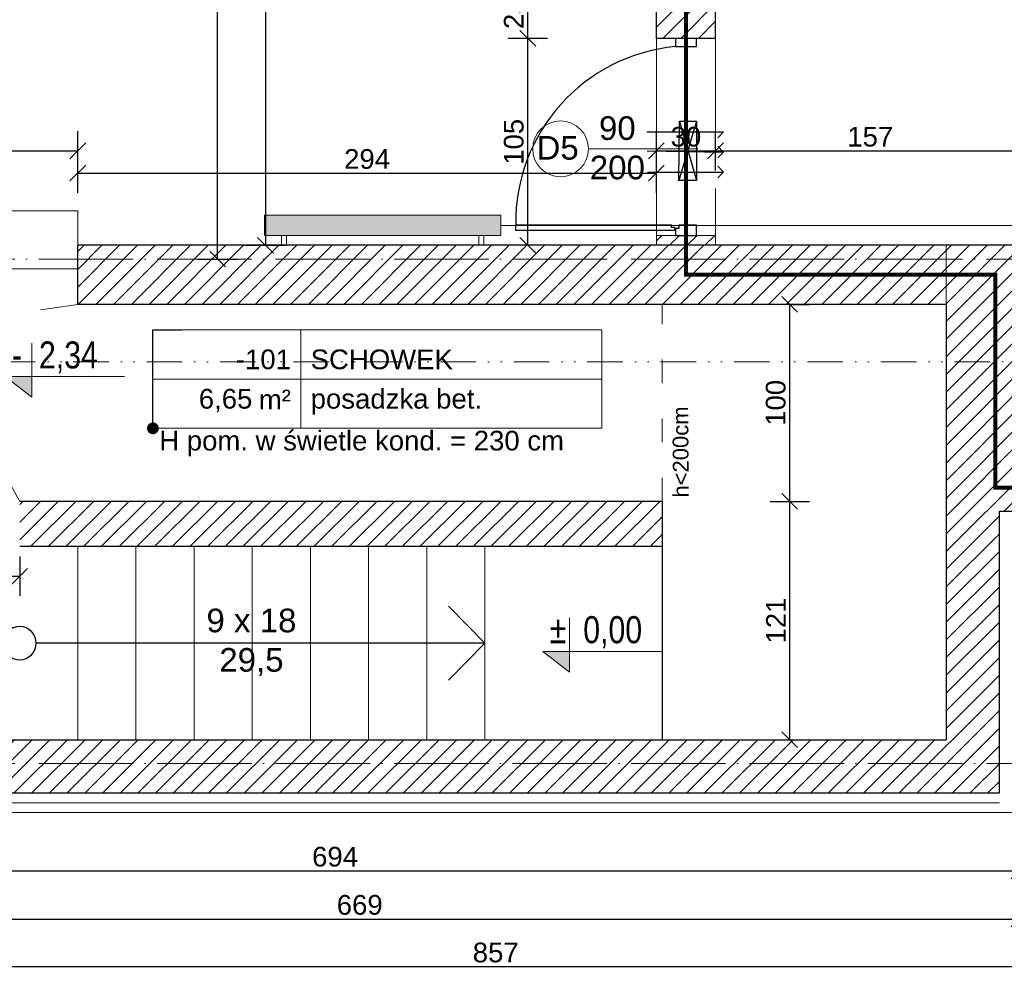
# Model space of a CAD drawing. Header units: millimetres. Extents: x -2720 to 125583, y -8970 to 34912.
# Tile 14 of 105: x 9245 to 9744, y 18079 to 18570. Entities that reach past the tile are written whole.
import ezdxf
from ezdxf import colors
from ezdxf.entities.mleader import LeaderData, LeaderLine
from ezdxf.enums import TextEntityAlignment as Align
from ezdxf.math import Vec2, Vec3

# ---------------------------------------------------------------- set-up
doc = ezdxf.new("R2010")
doc.units = ezdxf.units.MM
for name, pattern in [('1KS_2KP-50', [37.05, 12, 6, -6.35, 0, -6.35, 0, -6.35]), ('ACAD_ISO02W100', [15, 12, -3]), ('ACAD_ISO03W100', [30, 12, -18]), ('ACAD_ISO04W100', [30, 24, -3, 0, -3]), ('DASHED', [19.05, 12.7, -6.35])]:
    doc.linetypes.add(name, pattern=pattern)
for name, color, linetype, lineweight in [('_ET-ISTN.', 8, 'Continuous', 15), ('_ET-WENTYLACJA', 5, 'Continuous', 25), ('A_KONST_ISTNIEJĄCE', 83, 'Continuous', 25), ('A_LINIA PRZEKROJOWA', 223, '1KS_2KP-50', 15), ('A_OPISY', 40, 'Continuous', 9), ('A_OSIE KONSTRUKCYJNE', 150, 'ACAD_ISO04W100', 5), ('A_TEKST', 7, 'Continuous', 15), ('A_WIDOK', 141, 'Continuous', 13), ('A_WIDOK-NAD', 221, 'DASHED', 13), ('A_WYMIAROWANIE', 7, 'Continuous', 9)]:
    doc.layers.add(name, color=color, linetype=linetype, lineweight=lineweight)
for name, color, linetype, lineweight, true_color in [('A_HATCH', 7, 'Continuous', 5, 0x999999), ('A_HATCH_PROJEKTOWANE', 7, 'Continuous', 9, 0x0089b6), ('A_IZOLEACJA TERMI_PROJEKTOWANA', 7, 'Continuous', 15, 0x0089b6), ('A_PPOŻ', 1, 'ACAD_ISO02W100', 30, 0xff0000)]:
    doc.layers.add(name, color=color, linetype=linetype, lineweight=lineweight, true_color=true_color)
doc.layers.add('A_NIEWIDOCZNE  POMOCNICZE', color=252, linetype='ACAD_ISO03W100', lineweight=5, plot=False)
doc.layers.add('AA OPISY', color=40, linetype='Continuous')
doc.styles.add('APLUS', font='arial.ttf', dxfattribs={"width": 0.6})
doc.styles.add('ARIAL', font='arial.ttf')
doc.styles.get("Standard").update_dxf_attribs({"font": 'arial.ttf'})
doc.linetypes.add('BATTING', pattern='A,0.0001,-0.1,[134,ltypeshp.shx,S=0.1,R=0,X=-0.1,Y=0],-0.2,[134,ltypeshp.shx,S=0.1,R=180,X=0.1,Y=0],-0.1', length=0.4001)
doc.dimstyles.new('1 do 100', dxfattribs={"dimtxt": 10, "dimasz": 8, "dimexe": 10, "dimexo": 10, "dimgap": 2, "dimtad": 1, "dimdec": 0, "dimtxsty": 'Standard', "dimblk": 'OBLIQUE', "dimcen": 2.5, "dimadec": 0, "dimazin": 0, "dimtfac": 1, "dimtdec": 0, "dimtmove": 0, "dimatfit": 3, "dimldrblk": 'OBLIQUE', "dimfxl": 10, "dimfxlon": 1, "dimarcsym": 0})

# ---------------------------------------------------------------- blocks, each defined once
blk = doc.blocks.new('*U114')
at = {"layer": 'AA OPISY'}
for q in [(72.47, 18.82), (-136.57, 0), (72.47, -18.82)]:
    blk.add_line((91, 0), q, dxfattribs=at)
blk.add_circle((-145, 0), 8.43, dxfattribs=at)
blk = doc.blocks.new('*U109')
at = {"lineweight": 5}
for p, q in [((-75, -25), (-75, 25)), ((-75, 25), (0, 25)), ((0, 0), (0, 25)), ((0, 25), (152.71, 25)), ((152.71, 25), (152.71, -25)), ((-75, -25), (0, -25)), ((152.71, -25), (0, -25))]:
    blk.add_line(p, q, dxfattribs=at)
at = {"lineweight": 5, "ltscale": 18.5}
for p, q in [((0, 25), (0, -25)), ((-75, 0), (152.71, 0))]:
    blk.add_line(p, q, dxfattribs=at)
at = {"lineweight": 5, "ltscale": 18.5, "insert": (-5, -10.38), "char_height": 10, "attachment_point": 6, "style": 'ARIAL'}
blk.add_mtext('\\A1;m²', dxfattribs=at)
at = {"lineweight": 5, "style": 'ARIAL'}
blk.add_attdef('1NR', text='', height=10, dxfattribs=at).set_placement((-5, 5), align=Align.RIGHT)
blk.add_attdef('2POM', (5, 5), '', height=10, dxfattribs=at)
blk.add_attdef('4PL2', text='', height=10, dxfattribs=at).set_placement((-24.57, -5), align=Align.TOP_RIGHT)
blk.add_attdef('3POS', text='', height=10, dxfattribs=at).set_placement((5, -5), align=Align.TOP_LEFT)
blk = doc.blocks.new('_Dot')
at = {"color": 0, "linetype": 'ByBlock', "lineweight": -2}
blk.add_line((-0.5, 0), (-1, 0), dxfattribs=at)
at = {"color": 0, "linetype": 'ByBlock', "const_width": 0.5}
blk.add_lwpolyline([(-0.25, 0, 1), (0.25, 0, 1)], format="xyb", close=True, dxfattribs=at)
blk = doc.blocks.new('*U8')
blk.add_hatch(color=256).paths.add_polyline_path([(0, 0.1532), (-0.198, 0.1532), (0, 0)])
blk.add_line((0, 0.1532), (0, 0.4))
blk.add_lwpolyline([(0, 0.1532), (0, 0), (-0.198, 0.1532), (0.6852, 0.1532)])
at = {"style": 'APLUS', "width": 0.8}
blk.add_attdef('%%P_0.00', text='', height=0.2, dxfattribs=at).set_placement((-0.1457, 0.1532), align=Align.BOTTOM_LEFT)
blk = doc.blocks.new('_Oblique')
at = {"color": 0, "linetype": 'ByBlock', "lineweight": -2}
blk.add_line((-0.5, -0.5), (0.5, 0.5), dxfattribs=at)
blk = doc.blocks.new('*D155')
at = {"layer": 'A_WYMIAROWANIE', "color": 0, "lineweight": -2, "ltscale": 2, "transparency": 16777216}
for p, q in [((9094.76, 18503.57), (9094.76, 18513.57)), ((9274.26, 18493.57), (9274.26, 18513.57)), ((9094.76, 18503.57), (9274.26, 18503.57))]:
    blk.add_line(p, q, dxfattribs=at)
at = {"layer": 'Defpoints', "color": 0, "ltscale": 2, "transparency": 16777216}
for p in [(9274.26, 18503.57), (9094.76, 18497.36), (9274.26, 18473.16)]:
    blk.add_point(p, dxfattribs=at)
at = {"layer": 'A_WYMIAROWANIE', "color": 0, "lineweight": -2, "ltscale": 2, "transparency": 16777216, "xscale": 8, "yscale": 8, "zscale": 8, "rotation": 180}
blk.add_blockref('_Oblique', (9094.76, 18503.57), dxfattribs=at)
at = {"layer": 'A_WYMIAROWANIE', "color": 0, "lineweight": -2, "ltscale": 2, "transparency": 16777216, "xscale": 8, "yscale": 8, "zscale": 8}
blk.add_blockref('_Oblique', (9274.26, 18503.57), dxfattribs=at)
at = {"layer": 'A_WYMIAROWANIE', "color": 0, "ltscale": 2, "transparency": 16777216, "insert": (9184.51, 18510.68), "char_height": 10, "attachment_point": 5}
blk.add_mtext('180', dxfattribs=at)
blk = doc.blocks.new('*D156')
at = {"layer": 'A_WYMIAROWANIE', "color": 0, "lineweight": -2, "ltscale": 2, "transparency": 16777216}
for p, q in [((9274.26, 18482.28), (9274.26, 18502.28)), ((9567.76, 18482.28), (9567.76, 18502.28)), ((9274.26, 18492.28), (9567.76, 18492.28))]:
    blk.add_line(p, q, dxfattribs=at)
at = {"layer": 'Defpoints', "color": 0, "ltscale": 2, "transparency": 16777216}
for p in [(9567.76, 18492.28), (9567.76, 18468.03), (9274.26, 18463.16)]:
    blk.add_point(p, dxfattribs=at)
at = {"layer": 'A_WYMIAROWANIE', "color": 0, "lineweight": -2, "ltscale": 2, "transparency": 16777216, "xscale": 8, "yscale": 8, "zscale": 8, "rotation": 180}
blk.add_blockref('_Oblique', (9274.26, 18492.28), dxfattribs=at)
at = {"layer": 'A_WYMIAROWANIE', "color": 0, "lineweight": -2, "ltscale": 2, "transparency": 16777216, "xscale": 8, "yscale": 8, "zscale": 8}
blk.add_blockref('_Oblique', (9567.76, 18492.28), dxfattribs=at)
at = {"layer": 'A_WYMIAROWANIE', "color": 0, "ltscale": 2, "transparency": 16777216, "insert": (9421.01, 18499.39), "char_height": 10, "attachment_point": 5}
blk.add_mtext('294', dxfattribs=at)
blk = doc.blocks.new('*D157')
at = {"layer": 'A_WYMIAROWANIE', "color": 0, "lineweight": -2, "ltscale": 2, "transparency": 16777216}
for p, q in [((9567.76, 18493.57), (9567.76, 18513.57)), ((9597.76, 18493.57), (9597.76, 18513.57)), ((9567.76, 18503.57), (9597.76, 18503.57))]:
    blk.add_line(p, q, dxfattribs=at)
at = {"layer": 'Defpoints', "color": 0, "ltscale": 2, "transparency": 16777216}
for p in [(9597.76, 18503.57), (9567.76, 18478.03), (9597.76, 18480.54)]:
    blk.add_point(p, dxfattribs=at)
at = {"layer": 'A_WYMIAROWANIE', "color": 0, "lineweight": -2, "ltscale": 2, "transparency": 16777216, "xscale": 8, "yscale": 8, "zscale": 8, "rotation": 180}
blk.add_blockref('_Oblique', (9567.76, 18503.57), dxfattribs=at)
at = {"layer": 'A_WYMIAROWANIE', "color": 0, "lineweight": -2, "ltscale": 2, "transparency": 16777216, "xscale": 8, "yscale": 8, "zscale": 8}
blk.add_blockref('_Oblique', (9597.76, 18503.57), dxfattribs=at)
at = {"layer": 'A_WYMIAROWANIE', "color": 0, "ltscale": 2, "transparency": 16777216, "insert": (9582.76, 18510.68), "char_height": 10, "attachment_point": 5}
blk.add_mtext('30', dxfattribs=at)
blk = doc.blocks.new('*D158')
at = {"layer": 'A_WYMIAROWANIE', "color": 0, "lineweight": -2, "ltscale": 2, "transparency": 16777216}
for p, q in [((9597.76, 18493.57), (9597.76, 18513.57)), ((9754.76, 18493.57), (9754.76, 18513.57)), ((9597.76, 18503.57), (9754.76, 18503.57))]:
    blk.add_line(p, q, dxfattribs=at)
at = {"layer": 'Defpoints', "color": 0, "ltscale": 2, "transparency": 16777216}
for p in [(9754.76, 18503.57), (9597.76, 18480.54), (9754.76, 18455.66)]:
    blk.add_point(p, dxfattribs=at)
at = {"layer": 'A_WYMIAROWANIE', "color": 0, "lineweight": -2, "ltscale": 2, "transparency": 16777216, "xscale": 8, "yscale": 8, "zscale": 8, "rotation": 180}
blk.add_blockref('_Oblique', (9597.76, 18503.57), dxfattribs=at)
at = {"layer": 'A_WYMIAROWANIE', "color": 0, "lineweight": -2, "ltscale": 2, "transparency": 16777216, "xscale": 8, "yscale": 8, "zscale": 8}
blk.add_blockref('_Oblique', (9754.76, 18503.57), dxfattribs=at)
at = {"layer": 'A_WYMIAROWANIE', "color": 0, "ltscale": 2, "transparency": 16777216, "insert": (9676.26, 18510.68), "char_height": 10, "attachment_point": 5}
blk.add_mtext('157', dxfattribs=at)
blk = doc.blocks.new('*D163')
at = {"layer": 'A_WYMIAROWANIE', "color": 0, "lineweight": -2, "ltscale": 2, "transparency": 16777216}
for p, q in [((9355.18, 19026.64), (9335.18, 19026.64)), ((9345.18, 18448.66), (9345.18, 19026.64)), ((9335.18, 18448.66), (9355.18, 18448.66))]:
    blk.add_line(p, q, dxfattribs=at)
at = {"layer": 'Defpoints', "color": 0, "ltscale": 2, "transparency": 16777216}
for p in [(9345.18, 19026.64), (9373.74, 19026.64), (9300.88, 18448.66)]:
    blk.add_point(p, dxfattribs=at)
at = {"layer": 'A_WYMIAROWANIE', "color": 0, "lineweight": -2, "ltscale": 2, "transparency": 16777216, "xscale": 8, "yscale": 8, "zscale": 8}
for p, rotation in [((9345.18, 19026.64), 90), ((9345.18, 18448.66), 270)]:
    blk.add_blockref('_Oblique', p, dxfattribs=dict(at, rotation=rotation))
at = {"layer": 'A_WYMIAROWANIE', "color": 0, "ltscale": 2, "transparency": 16777216, "insert": (9338.07, 18737.65), "char_height": 10, "attachment_point": 5, "rotation": 90}
blk.add_mtext('578', dxfattribs=at)
blk = doc.blocks.new('*D164')
at = {"layer": 'A_WYMIAROWANIE', "color": 0, "lineweight": -2, "ltscale": 2, "transparency": 16777216}
for p, q in [((9512.57, 18560.66), (9492.57, 18560.66)), ((9502.57, 18455.66), (9502.57, 18560.66)), ((9512.57, 18455.66), (9492.57, 18455.66))]:
    blk.add_line(p, q, dxfattribs=at)
at = {"layer": 'Defpoints', "color": 0, "ltscale": 2, "transparency": 16777216}
for p in [(9502.57, 18560.66), (9567.76, 18560.66), (9567.76, 18455.66)]:
    blk.add_point(p, dxfattribs=at)
at = {"layer": 'A_WYMIAROWANIE', "color": 0, "lineweight": -2, "ltscale": 2, "transparency": 16777216, "xscale": 8, "yscale": 8, "zscale": 8}
for p, rotation in [((9502.57, 18560.66), 90), ((9502.57, 18455.66), 270)]:
    blk.add_blockref('_Oblique', p, dxfattribs=dict(at, rotation=rotation))
at = {"layer": 'A_WYMIAROWANIE', "color": 0, "ltscale": 2, "transparency": 16777216, "insert": (9495.46, 18508.16), "char_height": 10, "attachment_point": 5, "rotation": 90}
blk.add_mtext('105', dxfattribs=at)
blk = doc.blocks.new('*D165')
at = {"layer": 'A_WYMIAROWANIE', "color": 0, "lineweight": -2, "ltscale": 2, "transparency": 16777216}
for p, q in [((9512.57, 18585.66), (9492.57, 18585.66)), ((9502.57, 18560.66), (9502.57, 18585.66)), ((9512.57, 18560.66), (9492.57, 18560.66))]:
    blk.add_line(p, q, dxfattribs=at)
at = {"layer": 'Defpoints', "color": 0, "ltscale": 2, "transparency": 16777216}
for p in [(9502.57, 18585.66), (9567.76, 18585.66), (9567.76, 18560.66)]:
    blk.add_point(p, dxfattribs=at)
at = {"layer": 'A_WYMIAROWANIE', "color": 0, "lineweight": -2, "ltscale": 2, "transparency": 16777216, "xscale": 8, "yscale": 8, "zscale": 8}
for p, rotation in [((9502.57, 18585.66), 90), ((9502.57, 18560.66), 270)]:
    blk.add_blockref('_Oblique', p, dxfattribs=dict(at, rotation=rotation))
at = {"layer": 'A_WYMIAROWANIE', "color": 0, "ltscale": 2, "transparency": 16777216, "insert": (9495.46, 18573.16), "char_height": 10, "attachment_point": 5, "rotation": 90}
blk.add_mtext('25', dxfattribs=at)
blk = doc.blocks.new('*D169')
at = {"layer": 'A_WYMIAROWANIE', "color": 0, "lineweight": -2, "ltscale": 2, "transparency": 16777216}
for p, q in [((9625.43, 18325.66), (9645.43, 18325.66)), ((9635.43, 18204.66), (9635.43, 18325.66)), ((9625.43, 18204.66), (9645.43, 18204.66))]:
    blk.add_line(p, q, dxfattribs=at)
at = {"layer": 'Defpoints', "color": 0, "ltscale": 2, "transparency": 16777216}
for p in [(9570.76, 18325.66), (9635.43, 18325.66), (9603.38, 18204.66)]:
    blk.add_point(p, dxfattribs=at)
at = {"layer": 'A_WYMIAROWANIE', "color": 0, "lineweight": -2, "ltscale": 2, "transparency": 16777216, "xscale": 8, "yscale": 8, "zscale": 8}
for p, rotation in [((9635.43, 18325.66), 90), ((9635.43, 18204.66), 270)]:
    blk.add_blockref('_Oblique', p, dxfattribs=dict(at, rotation=rotation))
at = {"layer": 'A_WYMIAROWANIE', "color": 0, "ltscale": 2, "transparency": 16777216, "insert": (9628.41, 18265.16), "char_height": 10, "attachment_point": 5, "rotation": 90}
blk.add_mtext('121', dxfattribs=at)
blk = doc.blocks.new('*D170')
at = {"layer": 'A_WYMIAROWANIE', "color": 0, "lineweight": -2, "ltscale": 2, "transparency": 16777216}
for p, q in [((9635.43, 18425.66), (9645.43, 18425.66)), ((9635.43, 18325.66), (9635.43, 18425.66)), ((9625.43, 18325.66), (9645.43, 18325.66))]:
    blk.add_line(p, q, dxfattribs=at)
at = {"layer": 'Defpoints', "color": 0, "ltscale": 2, "transparency": 16777216}
for p in [(9635.43, 18425.66), (9635.43, 18425.66), (9570.76, 18325.66)]:
    blk.add_point(p, dxfattribs=at)
at = {"layer": 'A_WYMIAROWANIE', "color": 0, "lineweight": -2, "ltscale": 2, "transparency": 16777216, "xscale": 8, "yscale": 8, "zscale": 8}
for p, rotation in [((9635.43, 18425.66), 90), ((9635.43, 18325.66), 270)]:
    blk.add_blockref('_Oblique', p, dxfattribs=dict(at, rotation=rotation))
at = {"layer": 'A_WYMIAROWANIE', "color": 0, "ltscale": 2, "transparency": 16777216, "insert": (9628.33, 18375.66), "char_height": 10, "attachment_point": 5, "rotation": 90}
blk.add_mtext('100', dxfattribs=at)
blk = doc.blocks.new('*D171')
at = {"layer": 'A_WYMIAROWANIE', "color": 0, "lineweight": -2, "ltscale": 2, "transparency": 16777216}
for p, q in [((9232.62, 18302.66), (9212.62, 18302.66)), ((9222.62, 18204.66), (9222.62, 18302.66)), ((9222.62, 18204.66), (9232.62, 18204.66))]:
    blk.add_line(p, q, dxfattribs=at)
at = {"layer": 'Defpoints', "color": 0, "ltscale": 2, "transparency": 16777216}
for p in [(9222.62, 18302.66), (9274.26, 18302.66), (9221.96, 18204.66)]:
    blk.add_point(p, dxfattribs=at)
at = {"layer": 'A_WYMIAROWANIE', "color": 0, "lineweight": -2, "ltscale": 2, "transparency": 16777216, "xscale": 8, "yscale": 8, "zscale": 8}
for p, rotation in [((9222.62, 18302.66), 90), ((9222.62, 18204.66), 270)]:
    blk.add_blockref('_Oblique', p, dxfattribs=dict(at, rotation=rotation))
at = {"layer": 'A_WYMIAROWANIE', "color": 0, "ltscale": 2, "transparency": 16777216, "insert": (9215.51, 18253.66), "char_height": 10, "attachment_point": 5, "rotation": 90}
blk.add_mtext('98', dxfattribs=at)
blk = doc.blocks.new('*D172')
at = {"layer": 'A_WYMIAROWANIE', "color": 0, "lineweight": -2, "ltscale": 2, "transparency": 16777216}
for p, q in [((9094.76, 18297.63), (9094.76, 18277.63)), ((9244.76, 18297.63), (9244.76, 18277.63)), ((9094.76, 18287.63), (9244.76, 18287.63))]:
    blk.add_line(p, q, dxfattribs=at)
at = {"layer": 'Defpoints', "color": 0, "ltscale": 2, "transparency": 16777216}
for p in [(9094.76, 18312.16), (9244.76, 18312.16), (9244.76, 18287.63)]:
    blk.add_point(p, dxfattribs=at)
at = {"layer": 'A_WYMIAROWANIE', "color": 0, "lineweight": -2, "ltscale": 2, "transparency": 16777216, "xscale": 8, "yscale": 8, "zscale": 8, "rotation": 180}
blk.add_blockref('_Oblique', (9094.76, 18287.63), dxfattribs=at)
at = {"layer": 'A_WYMIAROWANIE', "color": 0, "lineweight": -2, "ltscale": 2, "transparency": 16777216, "xscale": 8, "yscale": 8, "zscale": 8}
blk.add_blockref('_Oblique', (9244.76, 18287.63), dxfattribs=at)
at = {"layer": 'A_WYMIAROWANIE', "color": 0, "ltscale": 2, "transparency": 16777216, "insert": (9169.76, 18294.73), "char_height": 10, "attachment_point": 5}
blk.add_mtext('150', dxfattribs=at)
blk = doc.blocks.new('*D417')
at = {"layer": 'A_WYMIAROWANIE', "color": 0, "lineweight": -2, "ltscale": 2, "transparency": 16777216}
for p, q in [((9057.76, 18148.1), (9057.76, 18128.1)), ((9751.76, 18148.1), (9751.76, 18128.1)), ((9057.76, 18138.1), (9751.76, 18138.1))]:
    blk.add_line(p, q, dxfattribs=at)
at = {"layer": 'Defpoints', "color": 0, "ltscale": 2, "transparency": 16777216}
for p in [(9057.76, 18167.66), (9751.76, 18167.66), (9751.76, 18138.1)]:
    blk.add_point(p, dxfattribs=at)
at = {"layer": 'A_WYMIAROWANIE', "color": 0, "lineweight": -2, "ltscale": 2, "transparency": 16777216, "xscale": 8, "yscale": 8, "zscale": 8, "rotation": 180}
blk.add_blockref('_Oblique', (9057.76, 18138.1), dxfattribs=at)
at = {"layer": 'A_WYMIAROWANIE', "color": 0, "lineweight": -2, "ltscale": 2, "transparency": 16777216, "xscale": 8, "yscale": 8, "zscale": 8}
blk.add_blockref('_Oblique', (9751.76, 18138.1), dxfattribs=at)
at = {"layer": 'A_WYMIAROWANIE', "color": 0, "ltscale": 2, "transparency": 16777216, "insert": (9404.76, 18145.2), "char_height": 10, "attachment_point": 5}
blk.add_mtext('694', dxfattribs=at)
blk = doc.blocks.new('*D420')
at = {"layer": 'A_WYMIAROWANIE', "color": 0, "lineweight": -2, "ltscale": 2, "transparency": 16777216}
for p, q in [((9082.76, 18123.65), (9082.76, 18103.65)), ((9751.76, 18123.65), (9751.76, 18103.65)), ((9082.76, 18113.65), (9751.76, 18113.65))]:
    blk.add_line(p, q, dxfattribs=at)
at = {"layer": 'Defpoints', "color": 0, "ltscale": 2, "transparency": 16777216}
for p in [(9751.76, 18167.66), (9082.76, 18156.26), (9751.76, 18113.65)]:
    blk.add_point(p, dxfattribs=at)
at = {"layer": 'A_WYMIAROWANIE', "color": 0, "lineweight": -2, "ltscale": 2, "transparency": 16777216, "xscale": 8, "yscale": 8, "zscale": 8, "rotation": 180}
blk.add_blockref('_Oblique', (9082.76, 18113.65), dxfattribs=at)
at = {"layer": 'A_WYMIAROWANIE', "color": 0, "lineweight": -2, "ltscale": 2, "transparency": 16777216, "xscale": 8, "yscale": 8, "zscale": 8}
blk.add_blockref('_Oblique', (9751.76, 18113.65), dxfattribs=at)
at = {"layer": 'A_WYMIAROWANIE', "color": 0, "ltscale": 2, "transparency": 16777216, "insert": (9417.26, 18120.76), "char_height": 10, "attachment_point": 5}
blk.add_mtext('669', dxfattribs=at)
blk = doc.blocks.new('*D423')
at = {"layer": 'A_WYMIAROWANIE', "color": 0, "lineweight": -2, "ltscale": 2, "transparency": 16777216}
for p, q in [((9057.76, 18099.48), (9057.76, 18079.48)), ((9914.76, 18099.48), (9914.76, 18079.48)), ((9057.76, 18089.48), (9914.76, 18089.48))]:
    blk.add_line(p, q, dxfattribs=at)
at = {"layer": 'Defpoints', "color": 0, "ltscale": 2, "transparency": 16777216}
for p in [(9914.76, 18347.31), (9057.76, 18167.66), (9914.76, 18089.48)]:
    blk.add_point(p, dxfattribs=at)
at = {"layer": 'A_WYMIAROWANIE', "color": 0, "lineweight": -2, "ltscale": 2, "transparency": 16777216, "xscale": 8, "yscale": 8, "zscale": 8, "rotation": 180}
blk.add_blockref('_Oblique', (9057.76, 18089.48), dxfattribs=at)
at = {"layer": 'A_WYMIAROWANIE', "color": 0, "lineweight": -2, "ltscale": 2, "transparency": 16777216, "xscale": 8, "yscale": 8, "zscale": 8}
blk.add_blockref('_Oblique', (9914.76, 18089.48), dxfattribs=at)
at = {"layer": 'A_WYMIAROWANIE', "color": 0, "ltscale": 2, "transparency": 16777216, "insert": (9486.26, 18096.58), "char_height": 10, "attachment_point": 5}
blk.add_mtext('857', dxfattribs=at)
blk = doc.blocks.new('*D554')
at = {"layer": 'A_WYMIAROWANIE', "color": 0, "lineweight": -2, "ltscale": 2, "transparency": 16777216}
for p, q in [((9379.48, 18715.66), (9359.48, 18715.66)), ((9369.48, 18715.66), (9369.48, 18455.66)), ((9359.48, 18455.66), (9379.48, 18455.66))]:
    blk.add_line(p, q, dxfattribs=at)
at = {"layer": 'Defpoints', "color": 0, "ltscale": 2, "transparency": 16777216}
for p in [(9392.76, 18715.66), (9313.09, 18455.66), (9369.48, 18455.66)]:
    blk.add_point(p, dxfattribs=at)
at = {"layer": 'A_WYMIAROWANIE', "color": 0, "lineweight": -2, "ltscale": 2, "transparency": 16777216, "xscale": 8, "yscale": 8, "zscale": 8}
for p, rotation in [((9369.48, 18715.66), 90), ((9369.48, 18455.66), 270)]:
    blk.add_blockref('_Oblique', p, dxfattribs=dict(at, rotation=rotation))
at = {"layer": 'A_WYMIAROWANIE', "color": 0, "ltscale": 2, "transparency": 16777216, "insert": (9362.38, 18585.66), "char_height": 10, "attachment_point": 5, "rotation": 90}
blk.add_mtext('260', dxfattribs=at)

msp = doc.modelspace()

# ---------------------------------------------------------------- hatches: boundary and pattern name
at = {"layer": '_ET-ISTN.'}
h = msp.add_hatch(color=256, dxfattribs=at)
h.dxf.hatch_style = 1
h.paths.add_polyline_path([(9488.9, 18470.86), (9368.9, 18470.86), (9368.9, 18460.66), (9488.9, 18460.66)])
at = {"layer": 'A_HATCH'}
h = msp.add_hatch(dxfattribs=at)
h.set_pattern_fill('ANSI31', color=256, scale=2)
h.set_pattern_definition([(45, (-3039.768, 355.087), (-4.490128, 4.490128), [])])
h.paths.add_polyline_path([(9887.76, 18730.66), (9567.76, 18730.66), (9567.76, 18645.66), (9597.76, 18645.66), (9597.76, 18700.66), (9887.76, 18700.66)], flags=17)
h.paths.add_polyline_path([(9597.76, 18585.66), (9567.76, 18585.66), (9567.76, 18560.66), (9597.76, 18560.66)], flags=17)
h.paths.add_polyline_path([(9714.76, 18455.66), (9274.26, 18455.66), (9274.26, 18425.66), (9714.76, 18425.66)], flags=17)
h.paths.add_polyline_path([(9570.76, 18325.66), (9247.76, 18325.66), (9244.76, 18325.66), (9244.76, 18302.66), (9570.76, 18302.66)], flags=17)
h.paths.add_polyline_path([(9887.76, 18523.42), (9910.26, 18523.42), (9887.76, 18523.42), (9887.76, 18347.66), (9754.76, 18347.66), (9754.76, 18455.66), (9714.76, 18455.66), (9714.76, 18425.66), (9714.76, 18204.66), (9570.76, 18204.66), (9094.76, 18204.66), (9094.76, 18419.66), (9094.76, 18532.7), (9067.76, 18532.7), (9067.76, 18419.66), (9067.76, 18177.66), (9741.76, 18177.66), (9741.76, 18320.66), (9914.76, 18320.66), (9914.76, 19060.66), (9067.76, 19060.66), (9067.76, 18798.7), (9094.76, 18798.7), (9094.76, 19033.66), (9887.76, 19033.66)])
at = {"layer": 'A_HATCH_PROJEKTOWANE', "ltscale": 2}
h = msp.add_hatch(dxfattribs=at)
h.set_pattern_fill('ANSI31', color=256, scale=2)
h.set_pattern_definition([(45, (-3039.768, -2375.465), (-4.490128, 4.490128), [])])
h.paths.add_polyline_path([(9567.76, 18460.66), (9597.76, 18460.66), (9597.76, 18455.66), (9567.76, 18455.66)])

# ---------------------------------------------------------------- linework, layer by layer
at = {"color": 144}
for p, q in [((9575.49, 18464.61), (9575.49, 18466)), ((9576.88, 18464.61), (9575.49, 18464.61)), ((9579.19, 18464.24), (9577.4, 18464.24)), ((9579.19, 18466.02), (9579.19, 18464.24))]:
    msp.add_line(p, q, dxfattribs=at)
for points in [[(9588.13, 18560.66), (9577.4, 18560.66), (9577.4, 18556.49), (9588.13, 18556.49), (9588.13, 18560.66)], [(9576.88, 18463.22), (9496.42, 18463.22), (9496.42, 18466), (9575.49, 18466)], [(9576.88, 18464.61), (9576.88, 18463.22)], [(9577.4, 18464.24), (9577.4, 18460.66), (9588.13, 18460.66), (9588.13, 18466.02)], [(9579.19, 18466.02), (9588.13, 18466.02)]]:
    msp.add_lwpolyline(points, dxfattribs=at)
msp.add_arc((9585.89, 18467.41), 89.48, 95.4435, 180.8999, dxfattribs=at)
at = {"layer": '_ET-ISTN.'}
msp.add_line((9488.9, 18465.76), (9860.12, 18465.76), dxfattribs=at)
at = {"layer": '_ET-ISTN.', "lineweight": 15}
for p, q in [((9377.65, 18460.66), (9377.65, 18455.66)), ((9380.15, 18455.66), (9380.15, 18460.66)), ((9477.65, 18455.66), (9477.65, 18460.66)), ((9480.15, 18460.66), (9480.15, 18455.66)), ((9377.65, 18455.66), (9380.15, 18455.66)), ((9480.15, 18455.66), (9477.65, 18455.66))]:
    msp.add_line(p, q, dxfattribs=at)
at = {"layer": '_ET-ISTN.'}
msp.add_lwpolyline([(9488.9, 18470.86), (9368.9, 18470.86), (9368.9, 18460.66), (9488.9, 18460.66)], close=True, dxfattribs=at)
at = {"layer": '_ET-WENTYLACJA'}
for p, q in [((9588.14, 18518.57), (9579.19, 18488.57)), ((9579.55, 18518.57), (9588.16, 18488.57)), ((9562.99, 18513.15), (9601.82, 18513.15)), ((9601.82, 18513.15), (9598.88, 18510.22)), ((9563.09, 18503.57), (9601.82, 18502.99)), ((9601.82, 18502.99), (9598.88, 18505.92)), ((9601.82, 18502.99), (9598.88, 18500.05)), ((9563.19, 18492.82), (9601.82, 18492.82)), ((9601.82, 18492.82), (9598.88, 18495.76)), ((9601.82, 18492.82), (9598.88, 18489.89))]:
    msp.add_line(p, q, dxfattribs=at)
msp.add_lwpolyline([(9588.13, 18518.57), (9588.16, 18488.57), (9579.16, 18488.57), (9579.55, 18518.57), (9588.13, 18518.57)], dxfattribs=at)
at = {"layer": 'A_HATCH', "ltscale": 2}
msp.add_line((9714.76, 18425.66), (9714.76, 18455.66), dxfattribs=at)
at = {"layer": 'A_IZOLEACJA TERMI_PROJEKTOWANA', "ltscale": 2}
msp.add_lwpolyline([(9057.76, 19160.66), (9057.76, 18419.66), (9057.76, 18167.66), (9751.76, 18167.66)], dxfattribs=at)
at = {"layer": 'A_IZOLEACJA TERMI_PROJEKTOWANA', "linetype": 'BATTING', "ltscale": 10}
msp.add_lwpolyline([(9062.76, 18532.7), (9062.76, 18419.66), (9062.76, 18172.66), (9741.76, 18172.66)], dxfattribs=at)
at = {"layer": 'A_IZOLEACJA TERMI_PROJEKTOWANA', "ltscale": 2}
msp.add_lwpolyline([(9567.76, 18460.66), (9597.76, 18460.66), (9597.76, 18455.66), (9567.76, 18455.66)], close=True, dxfattribs=at)
at = {"layer": 'A_KONST_ISTNIEJĄCE', "ltscale": 2}
for p, q in [((9567.76, 18560.66), (9567.76, 18585.66)), ((9597.76, 18560.66), (9597.76, 18585.66)), ((9597.76, 18560.66), (9567.76, 18560.66)), ((9754.76, 18455.66), (9274.26, 18455.66)), ((9274.26, 18425.66), (9274.26, 18455.66)), ((9714.76, 18425.66), (9274.26, 18425.66)), ((9714.76, 18425.66), (9714.76, 18204.66)), ((9247.76, 18325.66), (9244.76, 18325.66)), ((9570.76, 18325.66), (9247.76, 18325.66)), ((9570.76, 18325.66), (9570.76, 18204.66)), ((9741.76, 18320.66), (9914.76, 18320.66)), ((9741.76, 18177.66), (9741.76, 18320.66)), ((9570.76, 18302.66), (9244.76, 18302.66))]:
    msp.add_line(p, q, dxfattribs=at)
for points in [[(9094.76, 19033.66), (9094.76, 18419.66), (9094.76, 18204.66), (9570.76, 18204.66)], [(9067.76, 18532.7), (9067.76, 18419.66), (9067.76, 18177.66), (9741.76, 18177.66)], [(9570.76, 18204.66), (9714.76, 18204.66)]]:
    msp.add_lwpolyline(points, dxfattribs=at)
at = {"layer": 'A_LINIA PRZEKROJOWA'}
msp.add_line((9960.43, 18396.4), (8765.15, 18396.4), dxfattribs=at)
at = {"layer": 'A_NIEWIDOCZNE  POMOCNICZE', "ltscale": 2}
for points in [[(9567.76, 18715.66), (9567.76, 18455.66), (9274.26, 18455.66), (9274.26, 18473.16), (9094.76, 18473.16), (9094.76, 19033.66), (9392.76, 19026.16), (9392.76, 18715.66), (9567.76, 18715.66)], [(9597.76, 18700.66), (9887.76, 18700.66), (9887.76, 18347.66), (9754.76, 18347.66), (9754.76, 18455.66), (9597.76, 18455.66), (9597.76, 18700.66)], [(9274.26, 18425.66), (9714.76, 18425.66), (9714.76, 18204.66), (9570.76, 18204.66), (9570.76, 18325.66), (9244.76, 18325.66), (9195.99, 18414.16), (9274.26, 18425.66)]]:
    msp.add_lwpolyline(points, dxfattribs=at)
at = {"layer": 'A_OPISY', "color": 144, "true_color": 0x007cb0, "transparency": 33554559}
msp.add_line((9533.3, 18504.59), (9588.77, 18504.59), dxfattribs=at)
msp.add_circle((9519.15, 18504.59), 14.15, dxfattribs=at)
at = {"layer": 'A_OSIE KONSTRUKCYJNE', "ltscale": 2}
for p, q in [((8893.8, 18448.66), (10074.28, 18448.66)), ((8893.8, 18192.66), (10074.28, 18192.66))]:
    msp.add_line(p, q, dxfattribs=at)
at = {"layer": 'A_PPOŻ', "linetype": 'ACAD_ISO03W100', "ltscale": 2, "const_width": 2}
msp.add_lwpolyline([(9582.76, 18715.66), (9902.76, 18715.66), (9902.76, 18332.66), (9739.76, 18332.66), (9739.76, 18440.66), (9582.76, 18440.66)], close=True, dxfattribs=at)
at = {"layer": 'A_WIDOK', "ltscale": 2}
for p, q in [((9274.26, 18473.16), (9094.76, 18473.16)), ((9274.26, 18473.16), (9274.26, 18455.66)), ((9274.26, 18443.66), (9094.76, 18443.66)), ((9274.26, 18302.66), (9274.26, 18204.66)), ((9303.76, 18302.66), (9303.76, 18204.66)), ((9333.26, 18302.66), (9333.26, 18204.66)), ((9362.76, 18302.66), (9362.76, 18204.66)), ((9392.26, 18302.66), (9392.26, 18204.66)), ((9421.76, 18302.66), (9421.76, 18204.66)), ((9451.26, 18302.66), (9451.26, 18204.66)), ((9480.76, 18302.66), (9480.76, 18204.66))]:
    msp.add_line(p, q, dxfattribs=at)
at = {"layer": 'A_WIDOK', "linetype": 'ACAD_ISO03W100'}
msp.add_line((9570.76, 18325.66), (9570.76, 18425.66), dxfattribs=at)
at = {"layer": 'A_WIDOK-NAD', "ltscale": 2}
for p, q in [((9567.76, 18560.66), (9567.76, 18455.66)), ((9597.76, 18560.66), (9597.76, 18455.66))]:
    msp.add_line(p, q, dxfattribs=at)

# ---------------------------------------------------------------- block references
at = {"layer": 'A_OPISY'}
msp.add_blockref('*U109', (9387.37, 18387.73), dxfattribs=at).add_auto_attribs({'1NR': '-101', '2POM': 'SCHOWEK', '3POS': 'posadzka bet.', '4PL2': '6,65'})
at = {"layer": 'A_OPISY', "transparency": 33554687, "xscale": 68.67492864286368, "yscale": 68.67492864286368, "zscale": 68.67492864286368, "rotation": 1.435389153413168e-05}
for p, values in [((9250.91, 18378.48), {'%%P_0.00': '-  2,34'}), ((9523.71, 18239), {'%%P_0.00': '%%p  0,00'})]:
    msp.add_blockref('*U8', p, dxfattribs=at).add_auto_attribs(values)
at = {"layer": 'A_OPISY', "transparency": 33554559, "xscale": -1, "rotation": 180}
msp.add_blockref('*U114', (9389.76, 18253.66), dxfattribs=at)

# ---------------------------------------------------------------- texts
at = {"layer": 'A_OPISY', "color": 144, "true_color": 0x007cb0, "transparency": 33554559, "char_height": 12, "attachment_point": 5}
for s, insert in [('90\\P200', (9547.96, 18505.04)), ('D5', (9517.65, 18505.04))]:
    msp.add_mtext_dynamic_manual_height_columns(s, width=44.3905, gutter_width=12.5, heights=[0], dxfattribs=dict(at, insert=insert))
at = {"layer": 'A_OPISY', "transparency": 33554559, "insert": (9580.1, 18350.69), "char_height": 8, "attachment_point": 5, "rotation": 90.4248}
msp.add_mtext_dynamic_manual_height_columns('h<200cm', width=44.3905, gutter_width=12.5, heights=[0], dxfattribs=at)
at = {"layer": 'A_OPISY', "insert": (9315.56, 18361.48), "char_height": 10, "attachment_point": 1}
msp.add_mtext_dynamic_manual_height_columns('H pom. w świetle kond. = 230 cm', width=254.3544, gutter_width=0, heights=[12.82], dxfattribs=at)
at = {"layer": 'A_TEKST', "transparency": 33554559, "insert": (9362.34, 18254.07), "char_height": 12, "attachment_point": 5}
msp.add_mtext_dynamic_manual_height_columns('9 x 18\\P\\pxqc;29,5', width=91.3974, gutter_width=12.5, heights=[39.91], dxfattribs=at)

# ---------------------------------------------------------------- dimensions: what is measured, and where the dimension line sits
at = {"layer": 'A_WYMIAROWANIE', "ltscale": 2}
for base, p1, p2, picture, middle in [((9345.18, 19026.64), (9300.88, 18448.66), (9373.74, 19026.64), '*D163', (9338.07, 18737.65)), ((9369.48, 18455.66), (9392.76, 18715.66), (9313.09, 18455.66), '*D554', (9362.38, 18585.66)), ((9502.57, 18585.66), (9567.76, 18560.66), (9567.76, 18585.66), '*D165', (9495.46, 18573.16)), ((9635.43, 18425.66), (9570.76, 18325.66), (9635.43, 18425.66), '*D170', (9628.33, 18375.66))]:
    dim = msp.add_linear_dim(base=base, p1=p1, p2=p2, angle=90, dimstyle='1 do 100', override={"dimtmove": 1}, dxfattribs=at)
    dim.commit()
    dim.dimension.update_dxf_attribs({"geometry": picture, "text_midpoint": middle})
for base, p1, p2, picture, middle in [((9502.57, 18560.66), (9567.76, 18455.66), (9567.76, 18560.66), '*D164', (9495.46, 18508.16)), ((9635.43, 18325.66), (9603.38, 18204.66), (9570.76, 18325.66), '*D169', (9628.41, 18265.16)), ((9222.62, 18302.66), (9221.96, 18204.66), (9274.26, 18302.66), '*D171', (9215.51, 18253.66))]:
    dim = msp.add_linear_dim(base=base, p1=p1, p2=p2, angle=90, dimstyle='1 do 100', dxfattribs=at)
    dim.commit()
    dim.dimension.update_dxf_attribs({"geometry": picture, "text_midpoint": middle})
for base, p1, p2, picture, middle in [((9274.26444973, 18503.57383584), (9094.76444973, 18497.36242797), (9274.26444973, 18473.16011344), '*D155', (9184.51444973, 18510.67956572)), ((9914.76, 18089.48), (9057.76, 18167.66), (9914.76, 18347.31), '*D423', (9486.26, 18096.58)), ((9244.76, 18287.63), (9094.76, 18312.16), (9244.76, 18312.16), '*D172', (9169.76, 18294.73)), ((9751.76, 18138.1), (9057.76, 18167.66), (9751.76, 18167.66), '*D417', (9404.76, 18145.2))]:
    dim = msp.add_linear_dim(base=base, p1=p1, p2=p2, dimstyle='1 do 100', dxfattribs=at)
    dim.commit()
    dim.dimension.update_dxf_attribs({"geometry": picture, "text_midpoint": middle})
for base, p1, p2, picture, middle in [((9597.76, 18503.57), (9567.76, 18478.03), (9597.76, 18480.54), '*D157', (9582.76, 18510.68)), ((9754.76, 18503.57), (9597.76, 18480.54), (9754.76, 18455.66), '*D158', (9676.26, 18510.68)), ((9567.76444973, 18492.2834027), (9274.26444973, 18463.16011344), (9567.76444973, 18468.02762124), '*D156', (9421.01444973, 18499.38913258)), ((9751.76, 18113.65), (9082.76, 18156.26), (9751.76, 18167.66), '*D420', (9417.26, 18120.76))]:
    dim = msp.add_linear_dim(base=base, p1=p1, p2=p2, dimstyle='1 do 100', override={"dimtmove": 1}, dxfattribs=at)
    dim.commit()
    dim.dimension.update_dxf_attribs({"geometry": picture, "text_midpoint": middle})

# ---------------------------------------------------------------- leaders
at = {"layer": 'A_OPISY'}
ml = msp.add_multileader_mtext('Standard', dxfattribs=at)
ml.set_content('', color=256)
ml.set_leader_properties()
ml.set_arrow_properties(name='DOT')
ml.build(insert=Vec2(0, 0))
ml.multileader.update_dxf_attribs({"arrow_head_size": 6})
ctx = ml.context
ctx.base_point, ctx.arrow_head_size, ctx.plane_origin = Vec3(9326.9, 18412.73), 6, Vec3(9110.36, 18880.43)
notes = []
notes.append((ctx, [(0, (1, 1, 0), (9312.37, 18412.73), (1, 0), 14.52, [(0, [(9312.37, 18362.73)], 0, [])])]))
ctx.mtext.insert, ctx.mtext.flow_direction = Vec3(9328.9, 18414.73), 5
for ctx, leaders in notes:
    for number, flags, end, landing, length, lines in leaders:
        leader = LeaderData()
        leader.index, (leader.has_last_leader_line, leader.has_dogleg_vector, leader.attachment_direction) = number, flags
        leader.last_leader_point, leader.dogleg_vector, leader.dogleg_length = Vec3(end), Vec3(landing), length
        for number, points, colour, breaks in lines:
            line = LeaderLine()
            line.index, line.vertices, line.color, line.breaks = number, Vec3.list(points), colors.encode_raw_color(colour), breaks
            leader.lines.append(line)
        ctx.leaders.append(leader)

doc.saveas('drawing.dxf')
